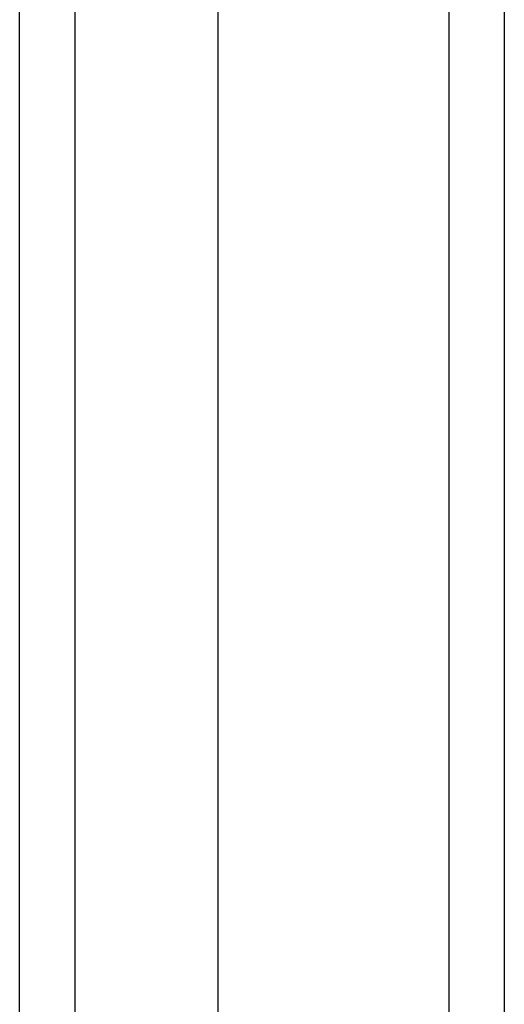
# Model space of a CAD drawing. Header units: inches. Extents: x 18 to 229, y 20 to 132.
# Tile 64 of 115: x 133.981 to 134.847, y 103.446 to 105.204. Entities that reach past the tile are written whole.
import ezdxf

# ---------------------------------------------------------------- set-up
doc = ezdxf.new("R2010")
doc.units = ezdxf.units.IN
doc.header["$MEASUREMENT"] = 0
doc.layers.add('Visible Edges(ANSI)', color=7, linetype='Continuous', lineweight=25)
doc.layers.add('Visible Tangent Edges(ANSI)', color=7, linetype='Continuous', lineweight=25)

msp = doc.modelspace()

# ---------------------------------------------------------------- linework, layer by layer
at = {"layer": 'Visible Edges(ANSI)'}
for p, q in [((134.8468, 47.3919), (134.8468, 107.1939)), ((134.335, 106.5843), (134.335, 48.0016)), ((133.9806, 48.1901), (133.9806, 106.3958))]:
    msp.add_line(p, q, dxfattribs=at)
at = {"layer": 'Visible Tangent Edges(ANSI)'}
for p, q in [((134.7478, 107.1939), (134.7478, 47.3919)), ((134.0796, 48.0601), (134.0796, 106.5258))]:
    msp.add_line(p, q, dxfattribs=at)

doc.saveas('drawing.dxf')
